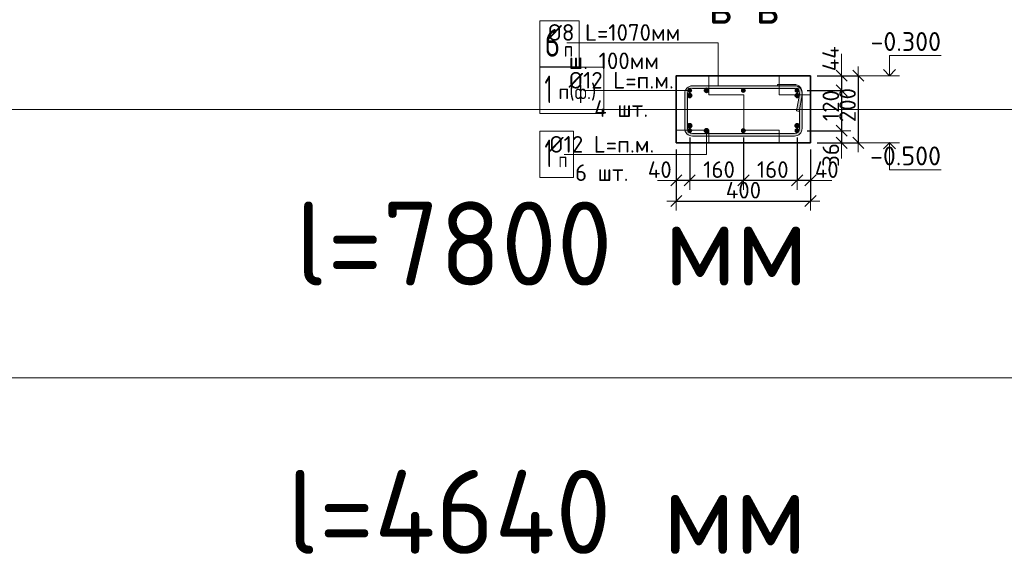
# Model space of a CAD drawing. Header units: metres. Extents: x -38 to 98, y -15 to 19.
# Tile 55 of 64: x 78.69 to 81.63, y 4.61 to 6.21. Entities that reach past the tile are written whole.
import ezdxf

# ---------------------------------------------------------------- set-up
doc = ezdxf.new("R2010")
doc.units = ezdxf.units.M
doc.header["$PDMODE"] = 65
doc.layers.add('XR$4$Размерная линия_ общее', color=7, linetype='Continuous', lineweight=13)
doc.layers.add('XR$4$Текст_ общее_1', color=7, linetype='Continuous', lineweight=13)
doc.styles.add('ISOCPEUR', font='txt')
doc.dimstyles.new('DIMSTYLE_24', dxfattribs={"dimtxt": 0.0495, "dimasz": 0.0555, "dimexe": 0, "dimexo": 0, "dimgap": 0.02475, "dimtad": 2, "dimdec": 0, "dimlfac": 1000, "dimrnd": 1, "dimzin": 12, "dimdsep": 46, "dimtxsty": 'ISOCPEUR', "dimblk1": 'ALL_ML_STRICH', "dimblk2": 'ALL_ML_STRICH', "dimsah": 1, "dimcen": 0, "dimclrd": 7, "dimclre": 256, "dimclrt": 7, "dimadec": 0, "dimazin": 0, "dimtfac": 1, "dimtdec": 0, "dimtix": 1, "dimtmove": 2, "dimatfit": 3, "dimfxl": 0, "dimtvp": 1.2, "dimtzin": 0, "dimlwd": 0, "dimlwe": -3, "dimarcsym": 0})
doc.dimstyles.new('DIMSTYLE_26', dxfattribs={"dimtxt": 0.0495, "dimasz": 0.0555, "dimexe": 0, "dimexo": 0, "dimgap": 0.02475, "dimtad": 2, "dimdec": 0, "dimlfac": 1000, "dimrnd": 1, "dimzin": 12, "dimdsep": 46, "dimtxsty": 'ISOCPEUR', "dimblk1": 'ALL_ML_STRICH', "dimblk2": 'ALL_ML_STRICH', "dimsah": 1, "dimcen": 0, "dimclrd": 7, "dimclre": 256, "dimclrt": 7, "dimadec": 0, "dimazin": 0, "dimtfac": 1, "dimtdec": 0, "dimtix": 1, "dimtmove": 2, "dimatfit": 3, "dimfxl": 0, "dimtzin": 0, "dimlwd": 0, "dimlwe": -3, "dimarcsym": 0})

# ---------------------------------------------------------------- blocks, each defined once
blk = doc.blocks.new('СЛОЖНЫЙ_ОБЪЕКТ_36')
at = {"color": 7, "linetype": 'Continuous', "lineweight": 13, "transparency": 33554687}
blk.add_line((81.3139, 5.8422), (81.2139, 5.8422), dxfattribs=at)
at = {"color": 7, "linetype": 'Continuous', "lineweight": 35, "transparency": 33554687}
blk.add_lwpolyline([(81.2658, 5.8241), (81.2839, 5.8422), (81.3021, 5.8241)], dxfattribs=at)
at = {"color": 7, "linetype": 'Continuous', "lineweight": 13, "transparency": 33554687}
blk.add_lwpolyline([(81.2839, 5.8422), (81.2839, 5.7612), (81.4374, 5.7612)], dxfattribs=at)
blk = doc.blocks.new('СЛОЖНЫЙ_ОБЪЕКТ_37')
at = {"color": 7, "linetype": 'Continuous', "lineweight": 13, "transparency": 33554687}
blk.add_line((81.3139, 6.0422), (81.2139, 6.0422), dxfattribs=at)
blk.add_lwpolyline([(81.2839, 6.0422), (81.2839, 6.1022), (81.4374, 6.1022)], dxfattribs=at)
at = {"color": 7, "linetype": 'Continuous', "lineweight": 35, "transparency": 33554687}
blk.add_lwpolyline([(81.2658, 6.0604), (81.2839, 6.0422), (81.3021, 6.0604)], dxfattribs=at)
blk = doc.blocks.new('СЛОЖНЫЙ_ОБЪЕКТ_56')
at = {"linetype": 'Continuous', "lineweight": 18, "true_color": 0xae9e9e, "transparency": 33554687}
blk.add_hatch(color=253, dxfattribs=at).paths.add_polyline_path([(81.0046, 6.0159), (81.0084, 6.0148), (81.0121, 6.0131), (81.0153, 6.0108), (81.0182, 6.008), (81.0205, 6.0047), (81.0222, 6.0011), (81.0232, 5.9972), (81.0237, 5.9922), (81.0217, 5.9983), (81.0195, 6.0022), (81.0167, 6.0056), (81.0132, 6.0084), (81.0093, 6.0105), (81.005, 6.0118), (81.0006, 6.0122), (80.9506, 6.0122), (80.9506, 6.0162), (81.0006, 6.0162)], flags=16)
h = blk.add_hatch(color=253, dxfattribs=at)
h.paths.add_polyline_path([(80.6966, 6.0122), (81.0006, 6.0122), (81.005, 6.0118), (81.0093, 6.0105), (81.0132, 6.0084), (81.0167, 6.0056), (81.0195, 6.0022), (81.0217, 5.9983), (81.023, 5.9941), (81.0236, 5.9897), (81.0232, 5.9852), (81.0236, 5.9872), (81.0236, 5.8852), (81.0232, 5.8812), (81.0222, 5.8774), (81.0205, 5.8737), (81.0182, 5.8704), (81.0153, 5.8676), (81.0121, 5.8653), (81.0084, 5.8636), (81.0046, 5.8626), (81.0006, 5.8622), (80.6966, 5.8622), (80.6926, 5.8626), (80.6887, 5.8636), (80.6851, 5.8653), (80.6818, 5.8676), (80.6789, 5.8704), (80.6766, 5.8737), (80.675, 5.8774), (80.6739, 5.8812), (80.6736, 5.8852), (80.6736, 5.9892), (80.6739, 5.9932), (80.675, 5.9971), (80.6766, 6.0007), (80.6789, 6.004), (80.6818, 6.0068), (80.6851, 6.0091), (80.6887, 6.0108), (80.6926, 6.0119)], flags=16)
h.paths.add_polyline_path([(80.6914, 5.8711), (80.694, 5.8704), (80.6966, 5.8702), (81.0006, 5.8702), (81.0032, 5.8704), (81.0057, 5.8711), (81.0081, 5.8722), (81.0102, 5.8737), (81.0121, 5.8756), (81.0136, 5.8777), (81.0147, 5.8801), (81.0153, 5.8826), (81.0156, 5.8852), (81.0156, 5.9418), (81.0145, 5.936), (81.0067, 5.9374), (81.0153, 5.9866), (81.0156, 5.9892), (81.0153, 5.9918), (81.0147, 5.9944), (81.0136, 5.9967), (81.0121, 5.9989), (81.0102, 6.0007), (81.0081, 6.0022), (81.0057, 6.0033), (81.0032, 6.004), (81.0006, 6.0042), (80.6966, 6.0042), (80.694, 6.004), (80.6914, 6.0033), (80.6891, 6.0022), (80.6869, 6.0007), (80.6851, 5.9989), (80.6836, 5.9967), (80.6825, 5.9944), (80.6818, 5.9918), (80.6816, 5.9892), (80.6816, 5.8852), (80.6818, 5.8826), (80.6825, 5.8801), (80.6836, 5.8777), (80.6851, 5.8756), (80.6869, 5.8737), (80.6891, 5.8722)])
at = {"color": 7, "linetype": 'Continuous', "lineweight": 18, "transparency": 33554687}
for p, q in [((80.9506, 6.0162), (81.0006, 6.0162)), ((80.9506, 6.0162), (80.9506, 6.0122)), ((80.6736, 5.9892), (80.6736, 5.8852)), ((80.6816, 5.9892), (80.6816, 5.8852)), ((80.6966, 6.0122), (81.0006, 6.0122)), ((80.6966, 6.0042), (81.0006, 6.0042)), ((81.0153, 5.9866), (81.0067, 5.9374)), ((81.0236, 5.9932), (81.0236, 5.8852)), ((81.0232, 5.9852), (81.0145, 5.936)), ((81.0145, 5.936), (81.0067, 5.9374)), ((81.0156, 5.9418), (81.0156, 5.8852)), ((80.6966, 5.8702), (81.0006, 5.8702)), ((80.6966, 5.8622), (81.0006, 5.8622))]:
    blk.add_line(p, q, dxfattribs=at)
for centre, radius, start, end in [((81.0006, 5.9932), 0.023, 0, 90), ((80.6966, 5.9892), 0.023, 90, 180), ((80.6966, 5.9892), 0.015, 90, 180), ((81.0006, 5.9892), 0.023, 350, 90), ((81.0006, 5.9892), 0.015, 0, 90), ((81.0006, 5.9892), 0.015, 350, 90), ((80.6966, 5.8852), 0.023, 180, 270), ((80.6966, 5.8852), 0.015, 180, 270), ((81.0006, 5.8852), 0.015, 270, 0), ((81.0006, 5.8852), 0.023, 270, 0)]:
    blk.add_arc(centre, radius, start, end, dxfattribs=at)
blk = doc.blocks.new('ALL_ML_STRICH')
at = {"color": 0, "linetype": 'ByBlock', "lineweight": -2}
for p, q in [((-1, 0), (0.5, 0)), ((-0.3, -0.3), (0.3, 0.3)), ((0, -0.5), (0, 0.5))]:
    blk.add_line(p, q, dxfattribs=at)
blk = doc.blocks.new('*D401')
at = {"layer": 'DEFPOINTS', "color": 7, "linetype": 'Continuous', "lineweight": 13, "transparency": 33554687}
for p in [(81.0486, 6.0422), (81.191, 6.0422), (81.0486, 5.8422)]:
    blk.add_point(p, dxfattribs=at)
at = {"layer": 'XR$4$Размерная линия_ общее', "color": 253, "linetype": 'Continuous', "lineweight": -2, "true_color": 0xa0a0a0, "transparency": 33554687}
for p, q in [((81.0686, 6.0422), (81.191, 6.0422)), ((81.0686, 5.8422), (81.191, 5.8422))]:
    blk.add_line(p, q, dxfattribs=at)
at = {"layer": 'XR$4$Размерная линия_ общее', "color": 7, "linetype": 'Continuous', "lineweight": -2, "transparency": 33554687}
blk.add_line((81.191, 6.0422), (81.191, 5.8422), dxfattribs=at)
at = {"layer": 'XR$4$Размерная линия_ общее', "color": 7, "linetype": 'Continuous', "lineweight": 13, "transparency": 33554687, "xscale": 0.0555, "yscale": 0.0555, "zscale": 0.0555}
for p, rotation in [((81.191, 6.0422), 90), ((81.191, 5.8422), 270)]:
    blk.add_blockref('ALL_ML_STRICH', p, dxfattribs=dict(at, rotation=rotation))
at = {"layer": 'XR$4$Размерная линия_ общее', "color": 7, "linetype": 'Continuous', "lineweight": 13, "transparency": 33554687, "insert": (81.1587, 5.9547), "char_height": 0.0495, "width": 0.1485, "attachment_point": 5, "rotation": 90, "style": 'ISOCPEUR'}
blk.add_mtext('\\A1;{200}', dxfattribs=at)
blk = doc.blocks.new('*D402')
at = {"layer": 'DEFPOINTS', "color": 7, "linetype": 'Continuous', "lineweight": 13, "transparency": 33554687}
for p in [(81.0486, 6.0422), (81.1413, 6.0422), (81.0181, 5.9982)]:
    blk.add_point(p, dxfattribs=at)
at = {"layer": 'XR$4$Размерная линия_ общее', "color": 253, "linetype": 'Continuous', "lineweight": -2, "true_color": 0xa0a0a0, "transparency": 33554687}
for p, q in [((81.0686, 6.0422), (81.1413, 6.0422)), ((81.0381, 5.9982), (81.1413, 5.9982))]:
    blk.add_line(p, q, dxfattribs=at)
at = {"layer": 'XR$4$Размерная линия_ общее', "color": 7, "linetype": 'Continuous', "lineweight": -2, "transparency": 33554687}
blk.add_line((81.1413, 6.0422), (81.1413, 5.9982), dxfattribs=at)
at = {"layer": 'XR$4$Размерная линия_ общее', "color": 7, "linetype": 'Continuous', "lineweight": 13, "transparency": 33554687, "xscale": 0.0555, "yscale": 0.0555, "zscale": 0.0555}
for p, rotation in [((81.1413, 6.0422), 90), ((81.1413, 5.9982), 270)]:
    blk.add_blockref('ALL_ML_STRICH', p, dxfattribs=dict(at, rotation=rotation))
at = {"layer": 'XR$4$Размерная линия_ общее', "color": 7, "linetype": 'Continuous', "lineweight": 13, "transparency": 33554687, "insert": (81.1083, 6.0928), "char_height": 0.0495, "width": 0.099, "attachment_point": 5, "rotation": 90, "style": 'ISOCPEUR'}
blk.add_mtext('\\A1;{44}', dxfattribs=at)
blk = doc.blocks.new('*D403')
at = {"layer": 'DEFPOINTS', "color": 7, "linetype": 'Continuous', "lineweight": 13, "transparency": 33554687}
for p in [(81.0181, 5.9982), (81.1413, 5.9982), (81.0181, 5.8782)]:
    blk.add_point(p, dxfattribs=at)
at = {"layer": 'XR$4$Размерная линия_ общее', "color": 253, "linetype": 'Continuous', "lineweight": -2, "true_color": 0xa0a0a0, "transparency": 33554687}
for p, q in [((81.0381, 5.9982), (81.1413, 5.9982)), ((81.0381, 5.8782), (81.1413, 5.8782))]:
    blk.add_line(p, q, dxfattribs=at)
at = {"layer": 'XR$4$Размерная линия_ общее', "color": 7, "linetype": 'Continuous', "lineweight": -2, "transparency": 33554687}
blk.add_line((81.1413, 5.9982), (81.1413, 5.8782), dxfattribs=at)
at = {"layer": 'XR$4$Размерная линия_ общее', "color": 7, "linetype": 'Continuous', "lineweight": 13, "transparency": 33554687, "xscale": 0.0555, "yscale": 0.0555, "zscale": 0.0555}
for p, rotation in [((81.1413, 5.9982), 90), ((81.1413, 5.8782), 270)]:
    blk.add_blockref('ALL_ML_STRICH', p, dxfattribs=dict(at, rotation=rotation))
at = {"layer": 'XR$4$Размерная линия_ общее', "color": 7, "linetype": 'Continuous', "lineweight": 13, "transparency": 33554687, "insert": (81.1091, 5.9531), "char_height": 0.0495, "width": 0.1485, "attachment_point": 5, "rotation": 90, "style": 'ISOCPEUR'}
blk.add_mtext('\\A1;{120}', dxfattribs=at)
blk = doc.blocks.new('*D404')
at = {"layer": 'DEFPOINTS', "color": 7, "linetype": 'Continuous', "lineweight": 13, "transparency": 33554687}
for p in [(81.0181, 5.8782), (81.1413, 5.8782), (81.0486, 5.8422)]:
    blk.add_point(p, dxfattribs=at)
at = {"layer": 'XR$4$Размерная линия_ общее', "color": 253, "linetype": 'Continuous', "lineweight": -2, "true_color": 0xa0a0a0, "transparency": 33554687}
for p, q in [((81.0381, 5.8782), (81.1413, 5.8782)), ((81.0686, 5.8422), (81.1413, 5.8422))]:
    blk.add_line(p, q, dxfattribs=at)
at = {"layer": 'XR$4$Размерная линия_ общее', "color": 7, "linetype": 'Continuous', "lineweight": -2, "transparency": 33554687}
blk.add_line((81.1413, 5.8782), (81.1413, 5.8422), dxfattribs=at)
at = {"layer": 'XR$4$Размерная линия_ общее', "color": 7, "linetype": 'Continuous', "lineweight": 13, "transparency": 33554687, "xscale": 0.0555, "yscale": 0.0555, "zscale": 0.0555}
for p, rotation in [((81.1413, 5.8782), 90), ((81.1413, 5.8422), 270)]:
    blk.add_blockref('ALL_ML_STRICH', p, dxfattribs=dict(at, rotation=rotation))
at = {"layer": 'XR$4$Размерная линия_ общее', "color": 7, "linetype": 'Continuous', "lineweight": 13, "transparency": 33554687, "insert": (81.1091, 5.8059), "char_height": 0.0495, "width": 0.099, "attachment_point": 5, "rotation": 90, "style": 'ISOCPEUR'}
blk.add_mtext('\\A1;{36}', dxfattribs=at)
blk = doc.blocks.new('*D405')
at = {"layer": 'DEFPOINTS', "color": 7, "linetype": 'Continuous', "lineweight": 13, "transparency": 33554687}
for p in [(80.6486, 5.8422), (81.0486, 5.8422), (80.6486, 5.6686)]:
    blk.add_point(p, dxfattribs=at)
at = {"layer": 'XR$4$Размерная линия_ общее', "color": 253, "linetype": 'Continuous', "lineweight": -2, "true_color": 0xa0a0a0, "transparency": 33554687}
for p, q in [((80.6486, 5.8222), (80.6486, 5.6686)), ((81.0486, 5.8222), (81.0486, 5.6686))]:
    blk.add_line(p, q, dxfattribs=at)
at = {"layer": 'XR$4$Размерная линия_ общее', "color": 7, "linetype": 'Continuous', "lineweight": -2, "transparency": 33554687}
blk.add_line((80.6486, 5.6686), (81.0486, 5.6686), dxfattribs=at)
at = {"layer": 'XR$4$Размерная линия_ общее', "color": 7, "linetype": 'Continuous', "lineweight": 13, "transparency": 33554687, "xscale": 0.0555, "yscale": 0.0555, "zscale": 0.0555, "rotation": 180}
blk.add_blockref('ALL_ML_STRICH', (80.6486, 5.6686), dxfattribs=at)
at = {"layer": 'XR$4$Размерная линия_ общее', "color": 7, "linetype": 'Continuous', "lineweight": 13, "transparency": 33554687, "xscale": 0.0555, "yscale": 0.0555, "zscale": 0.0555}
blk.add_blockref('ALL_ML_STRICH', (81.0486, 5.6686), dxfattribs=at)
at = {"layer": 'XR$4$Размерная линия_ общее', "color": 7, "linetype": 'Continuous', "lineweight": 13, "transparency": 33554687, "insert": (80.8486, 5.7009), "char_height": 0.0495, "width": 0.1485, "attachment_point": 5, "style": 'ISOCPEUR'}
blk.add_mtext('\\A1;{400}', dxfattribs=at)
blk = doc.blocks.new('*D406')
at = {"layer": 'DEFPOINTS', "color": 7, "linetype": 'Continuous', "lineweight": 13, "transparency": 33554687}
for p in [(81.0086, 5.8782), (81.0486, 5.8422), (81.0486, 5.7301)]:
    blk.add_point(p, dxfattribs=at)
at = {"layer": 'XR$4$Размерная линия_ общее', "color": 253, "linetype": 'Continuous', "lineweight": -2, "true_color": 0xa0a0a0, "transparency": 33554687}
for p, q in [((81.0086, 5.8582), (81.0086, 5.7301)), ((81.0486, 5.8222), (81.0486, 5.7301))]:
    blk.add_line(p, q, dxfattribs=at)
at = {"layer": 'XR$4$Размерная линия_ общее', "color": 7, "linetype": 'Continuous', "lineweight": -2, "transparency": 33554687}
blk.add_line((81.0486, 5.7301), (81.0086, 5.7301), dxfattribs=at)
at = {"layer": 'XR$4$Размерная линия_ общее', "color": 7, "linetype": 'Continuous', "lineweight": 13, "transparency": 33554687, "xscale": 0.0555, "yscale": 0.0555, "zscale": 0.0555}
for p, rotation in [((81.0086, 5.7301), 180), ((81.0486, 5.7301), 360)]:
    blk.add_blockref('ALL_ML_STRICH', p, dxfattribs=dict(at, rotation=rotation))
at = {"layer": 'XR$4$Размерная линия_ общее', "color": 7, "linetype": 'Continuous', "lineweight": 13, "transparency": 33554687, "insert": (81.0968, 5.7623), "char_height": 0.0495, "width": 0.099, "attachment_point": 5, "style": 'ISOCPEUR'}
blk.add_mtext('\\A1;{40}', dxfattribs=at)
blk = doc.blocks.new('*D407')
at = {"layer": 'DEFPOINTS', "color": 7, "linetype": 'Continuous', "lineweight": 13, "transparency": 33554687}
for p in [(80.8486, 5.8782), (81.0086, 5.8782), (81.0086, 5.7301)]:
    blk.add_point(p, dxfattribs=at)
at = {"layer": 'XR$4$Размерная линия_ общее', "color": 253, "linetype": 'Continuous', "lineweight": -2, "true_color": 0xa0a0a0, "transparency": 33554687}
for p, q in [((80.8486, 5.8582), (80.8486, 5.7301)), ((81.0086, 5.8582), (81.0086, 5.7301))]:
    blk.add_line(p, q, dxfattribs=at)
at = {"layer": 'XR$4$Размерная линия_ общее', "color": 7, "linetype": 'Continuous', "lineweight": -2, "transparency": 33554687}
blk.add_line((81.0086, 5.7301), (80.8486, 5.7301), dxfattribs=at)
at = {"layer": 'XR$4$Размерная линия_ общее', "color": 7, "linetype": 'Continuous', "lineweight": 13, "transparency": 33554687, "xscale": 0.0555, "yscale": 0.0555, "zscale": 0.0555}
for p, rotation in [((80.8486, 5.7301), 180), ((81.0086, 5.7301), 360)]:
    blk.add_blockref('ALL_ML_STRICH', p, dxfattribs=dict(at, rotation=rotation))
at = {"layer": 'XR$4$Размерная линия_ общее', "color": 7, "linetype": 'Continuous', "lineweight": 13, "transparency": 33554687, "insert": (80.936, 5.7623), "char_height": 0.0495, "width": 0.1485, "attachment_point": 5, "style": 'ISOCPEUR'}
blk.add_mtext('\\A1;{160}', dxfattribs=at)
blk = doc.blocks.new('*D408')
at = {"layer": 'DEFPOINTS', "color": 7, "linetype": 'Continuous', "lineweight": 13, "transparency": 33554687}
for p in [(80.6886, 5.8782), (80.8486, 5.8782), (80.8486, 5.7301)]:
    blk.add_point(p, dxfattribs=at)
at = {"layer": 'XR$4$Размерная линия_ общее', "color": 253, "linetype": 'Continuous', "lineweight": -2, "true_color": 0xa0a0a0, "transparency": 33554687}
for p, q in [((80.6886, 5.8582), (80.6886, 5.7301)), ((80.8486, 5.8582), (80.8486, 5.7301))]:
    blk.add_line(p, q, dxfattribs=at)
at = {"layer": 'XR$4$Размерная линия_ общее', "color": 7, "linetype": 'Continuous', "lineweight": -2, "transparency": 33554687}
blk.add_line((80.8486, 5.7301), (80.6886, 5.7301), dxfattribs=at)
at = {"layer": 'XR$4$Размерная линия_ общее', "color": 7, "linetype": 'Continuous', "lineweight": 13, "transparency": 33554687, "xscale": 0.0555, "yscale": 0.0555, "zscale": 0.0555}
for p, rotation in [((80.6886, 5.7301), 180), ((80.8486, 5.7301), 360)]:
    blk.add_blockref('ALL_ML_STRICH', p, dxfattribs=dict(at, rotation=rotation))
at = {"layer": 'XR$4$Размерная линия_ общее', "color": 7, "linetype": 'Continuous', "lineweight": 13, "transparency": 33554687, "insert": (80.776, 5.7623), "char_height": 0.0495, "width": 0.1485, "attachment_point": 5, "style": 'ISOCPEUR'}
blk.add_mtext('\\A1;{160}', dxfattribs=at)
blk = doc.blocks.new('*D409')
at = {"layer": 'DEFPOINTS', "color": 7, "linetype": 'Continuous', "lineweight": 13, "transparency": 33554687}
for p in [(80.6886, 5.8782), (80.6486, 5.8422), (80.6886, 5.7301)]:
    blk.add_point(p, dxfattribs=at)
at = {"layer": 'XR$4$Размерная линия_ общее', "color": 253, "linetype": 'Continuous', "lineweight": -2, "true_color": 0xa0a0a0, "transparency": 33554687}
for p, q in [((80.6886, 5.8582), (80.6886, 5.7301)), ((80.6486, 5.8222), (80.6486, 5.7301))]:
    blk.add_line(p, q, dxfattribs=at)
at = {"layer": 'XR$4$Размерная линия_ общее', "color": 7, "linetype": 'Continuous', "lineweight": -2, "transparency": 33554687}
blk.add_line((80.6886, 5.7301), (80.6486, 5.7301), dxfattribs=at)
at = {"layer": 'XR$4$Размерная линия_ общее', "color": 7, "linetype": 'Continuous', "lineweight": 13, "transparency": 33554687, "xscale": 0.0555, "yscale": 0.0555, "zscale": 0.0555}
for p, rotation in [((80.6486, 5.7301), 180), ((80.6886, 5.7301), 360)]:
    blk.add_blockref('ALL_ML_STRICH', p, dxfattribs=dict(at, rotation=rotation))
at = {"layer": 'XR$4$Размерная линия_ общее', "color": 7, "linetype": 'Continuous', "lineweight": 13, "transparency": 33554687, "insert": (80.5993, 5.7623), "char_height": 0.0495, "width": 0.099, "attachment_point": 5, "style": 'ISOCPEUR'}
blk.add_mtext('\\A1;{40}', dxfattribs=at)

msp = doc.modelspace()

# ---------------------------------------------------------------- hatches: boundary and pattern name
at = {"linetype": 'Continuous', "lineweight": 13, "transparency": 33554687}
h = msp.add_hatch(dxfattribs=at)
h.set_pattern_fill('____', scale=0.105, style=0, pattern_type=2)
h.set_pattern_definition([(0, (0.21, 0.21), (0.105, 0.105), [0.105, -0.105]), (90, (0.21, 0.21), (-0.105, 0.105), [0.105, -0.105])])
h.paths.add_polyline_path([(80.6486, 6.0422), (80.6486, 5.8422), (81.0486, 5.8422), (81.0486, 6.0422)], flags=0)
for color, points in [(7, [(80.6899, 6.0041), (80.6872, 6.0041), (80.6848, 6.0029), (80.6832, 6.0008), (80.6826, 5.9982), (80.6832, 5.9956), (80.6848, 5.9935), (80.6872, 5.9924), (80.6899, 5.9924), (80.6923, 5.9935), (80.694, 5.9956), (80.6946, 5.9982), (80.694, 6.0008), (80.6923, 6.0029)]), (250, [(80.6828, 5.9848), (80.6826, 5.9832), (80.6828, 5.9817), (80.6834, 5.9802), (80.6843, 5.979), (80.6856, 5.978), (80.687, 5.9774), (80.6886, 5.9772), (80.6901, 5.9774), (80.6916, 5.978), (80.6928, 5.979), (80.6938, 5.9802), (80.6944, 5.9817), (80.6946, 5.9832), (80.6944, 5.9848), (80.6938, 5.9862), (80.6928, 5.9875), (80.6916, 5.9884), (80.6901, 5.989), (80.6886, 5.9892), (80.687, 5.989), (80.6856, 5.9884), (80.6843, 5.9875), (80.6834, 5.9862)]), (250, [(80.7328, 5.9998), (80.7326, 5.9982), (80.7328, 5.9967), (80.7334, 5.9952), (80.7343, 5.994), (80.7356, 5.993), (80.737, 5.9924), (80.7386, 5.9922), (80.7401, 5.9924), (80.7416, 5.993), (80.7428, 5.994), (80.7438, 5.9952), (80.7444, 5.9967), (80.7446, 5.9982), (80.7444, 5.9998), (80.7438, 6.0012), (80.7428, 6.0025), (80.7416, 6.0034), (80.7401, 6.004), (80.7386, 6.0042), (80.737, 6.004), (80.7356, 6.0034), (80.7343, 6.0025), (80.7334, 6.0012)]), (250, [(80.6828, 5.8948), (80.6826, 5.8932), (80.6828, 5.8917), (80.6834, 5.8902), (80.6843, 5.889), (80.6856, 5.888), (80.687, 5.8874), (80.6886, 5.8872), (80.6901, 5.8874), (80.6916, 5.888), (80.6928, 5.889), (80.6938, 5.8902), (80.6944, 5.8917), (80.6946, 5.8932), (80.6944, 5.8948), (80.6938, 5.8962), (80.6928, 5.8975), (80.6916, 5.8984), (80.6901, 5.899), (80.6886, 5.8992), (80.687, 5.899), (80.6856, 5.8984), (80.6843, 5.8975), (80.6834, 5.8962)]), (7, [(80.6899, 5.8841), (80.6872, 5.8841), (80.6848, 5.8829), (80.6832, 5.8808), (80.6826, 5.8782), (80.6832, 5.8756), (80.6848, 5.8735), (80.6872, 5.8724), (80.6899, 5.8724), (80.6923, 5.8735), (80.694, 5.8756), (80.6946, 5.8782), (80.694, 5.8808), (80.6923, 5.8829)]), (250, [(80.7328, 5.8798), (80.7326, 5.8782), (80.7328, 5.8767), (80.7334, 5.8752), (80.7343, 5.874), (80.7356, 5.873), (80.737, 5.8724), (80.7386, 5.8722), (80.7401, 5.8724), (80.7416, 5.873), (80.7428, 5.874), (80.7438, 5.8752), (80.7444, 5.8767), (80.7446, 5.8782), (80.7444, 5.8798), (80.7438, 5.8812), (80.7428, 5.8825), (80.7416, 5.8834), (80.7401, 5.884), (80.7386, 5.8842), (80.737, 5.884), (80.7356, 5.8834), (80.7343, 5.8825), (80.7334, 5.8812)])]:
    msp.add_hatch(color=color, dxfattribs=at).paths.add_polyline_path(points)
for color, points in [(7, [(80.8472, 6.0041), (80.8499, 6.0041), (80.8523, 6.0029), (80.854, 6.0008), (80.8546, 5.9982), (80.854, 5.9956), (80.8523, 5.9935), (80.8499, 5.9924), (80.8472, 5.9924), (80.8448, 5.9935), (80.8432, 5.9956), (80.8426, 5.9982), (80.8432, 6.0008), (80.8448, 6.0029)]), (7, [(81.0072, 6.0041), (81.0099, 6.0041), (81.0123, 6.0029), (81.014, 6.0008), (81.0146, 5.9982), (81.014, 5.9956), (81.0123, 5.9935), (81.0099, 5.9924), (81.0072, 5.9924), (81.0048, 5.9935), (81.0032, 5.9956), (81.0026, 5.9982), (81.0032, 6.0008), (81.0048, 6.0029)]), (250, [(81.0144, 5.9848), (81.0146, 5.9832), (81.0144, 5.9817), (81.0138, 5.9802), (81.0128, 5.979), (81.0116, 5.978), (81.0101, 5.9774), (81.0086, 5.9772), (81.007, 5.9774), (81.0056, 5.978), (81.0043, 5.979), (81.0034, 5.9802), (81.0028, 5.9817), (81.0026, 5.9832), (81.0028, 5.9848), (81.0034, 5.9862), (81.0043, 5.9875), (81.0056, 5.9884), (81.007, 5.989), (81.0086, 5.9892), (81.0101, 5.989), (81.0116, 5.9884), (81.0128, 5.9875), (81.0138, 5.9862)]), (250, [(81.0144, 5.8948), (81.0146, 5.8932), (81.0144, 5.8917), (81.0138, 5.8902), (81.0128, 5.889), (81.0116, 5.888), (81.0101, 5.8874), (81.0086, 5.8872), (81.007, 5.8874), (81.0056, 5.888), (81.0043, 5.889), (81.0034, 5.8902), (81.0028, 5.8917), (81.0026, 5.8932), (81.0028, 5.8948), (81.0034, 5.8962), (81.0043, 5.8975), (81.0056, 5.8984), (81.007, 5.899), (81.0086, 5.8992), (81.0101, 5.899), (81.0116, 5.8984), (81.0128, 5.8975), (81.0138, 5.8962)]), (7, [(80.8472, 5.8841), (80.8499, 5.8841), (80.8523, 5.8829), (80.854, 5.8808), (80.8546, 5.8782), (80.854, 5.8756), (80.8523, 5.8735), (80.8499, 5.8724), (80.8472, 5.8724), (80.8448, 5.8735), (80.8432, 5.8756), (80.8426, 5.8782), (80.8432, 5.8808), (80.8448, 5.8829)]), (7, [(81.0072, 5.8841), (81.0099, 5.8841), (81.0123, 5.8829), (81.014, 5.8808), (81.0146, 5.8782), (81.014, 5.8756), (81.0123, 5.8735), (81.0099, 5.8724), (81.0072, 5.8724), (81.0048, 5.8735), (81.0032, 5.8756), (81.0026, 5.8782), (81.0032, 5.8808), (81.0048, 5.8829)])]:
    msp.add_hatch(color=color, dxfattribs=at).paths.add_polyline_path(points, flags=16)

# ---------------------------------------------------------------- linework, layer by layer
at = {"color": 7, "linetype": 'Continuous', "lineweight": 13, "transparency": 33554687}
for p, q in [((81.1413, 6.0422), (81.1413, 6.1072)), ((86.1585, 5.9419), (67.6585, 5.9419)), ((81.1413, 5.8422), (81.1413, 5.7952)), ((80.6486, 5.7301), (80.5926, 5.7301)), ((81.0486, 5.7301), (81.1116, 5.7301)), ((86.1585, 5.1419), (67.6585, 5.1419))]:
    msp.add_line(p, q, dxfattribs=at)
at = {"color": 7, "linetype": 'Continuous', "lineweight": 35, "transparency": 33554687}
for p in [(81.0486, 6.0422), (80.6486, 5.8422)]:
    msp.add_line(p, (81.0486, 5.8422), dxfattribs=at)
at = {"color": 7, "linetype": 'Continuous', "lineweight": 13, "transparency": 33554687}
msp.add_lwpolyline([(80.3222, 6.1407), (80.7737, 6.1407), (80.7737, 6.0112)], dxfattribs=at)
at = {"color": 7, "linetype": 'Continuous', "lineweight": 35, "transparency": 33554687}
msp.add_lwpolyline([(81.0486, 6.0422), (80.6486, 6.0422), (80.6486, 5.8422)], dxfattribs=at)
at = {"color": 7, "linetype": 'Continuous', "lineweight": 18, "transparency": 33554687}
for centre in [(80.6886, 5.9982), (80.8486, 5.9982), (81.0086, 5.9982), (80.6886, 5.8782), (80.8486, 5.8782), (81.0086, 5.8782)]:
    msp.add_circle(centre, 0.006, dxfattribs=at)
at = {"color": 7, "linetype": 'Continuous', "lineweight": 35, "transparency": 33554687}
for centre in [(80.6886, 5.9832), (80.7386, 5.9982), (81.0086, 5.9832), (80.6886, 5.8932), (81.0086, 5.8932), (80.7386, 5.8782)]:
    msp.add_circle(centre, 0.006, dxfattribs=at)
at = {"layer": 'XR$4$Текст_ общее_1', "color": 7, "linetype": 'Continuous', "lineweight": 13, "transparency": 33554687}
for points in [[(80.2422, 6.0685), (80.359, 6.0685), (80.359, 6.206), (80.2422, 6.206), (80.2422, 6.0685)], [(80.2422, 5.93), (80.4325, 5.93), (80.4325, 6.0675), (80.2422, 6.0675), (80.2422, 5.93)], [(80.6886, 5.9982), (80.604, 5.9982), (80.3725, 5.9982)], [(80.2422, 5.739), (80.3425, 5.739), (80.3425, 5.8765), (80.2422, 5.8765), (80.2422, 5.739)], [(80.7386, 5.8782), (80.7386, 5.8072), (80.3145, 5.8072)]]:
    msp.add_lwpolyline(points, dxfattribs=at)

# ---------------------------------------------------------------- block references
at = {"color": 7, "linetype": 'Continuous', "lineweight": 35, "transparency": 33554687}
for name in ['СЛОЖНЫЙ_ОБЪЕКТ_37', 'СЛОЖНЫЙ_ОБЪЕКТ_36']:
    msp.add_blockref(name, (0, 0), dxfattribs=at)
at = {"color": 7, "linetype": 'Continuous', "lineweight": 18, "transparency": 33554687}
msp.add_blockref('СЛОЖНЫЙ_ОБЪЕКТ_56', (0, 0), dxfattribs=at)

# ---------------------------------------------------------------- texts
at = {"color": 7, "linetype": 'Continuous', "lineweight": 50, "transparency": 33554687, "insert": (80.8507, 6.2477), "char_height": 0.10125, "width": 0.258848, "attachment_point": 5, "style": 'ISOCPEUR'}
msp.add_mtext('\\A1;{\\fISOCPEUR|i0|b0;\\H0.101250;\\W1.000000;\\C7;в-в}\\P', dxfattribs=at)
at = {"color": 7, "linetype": 'Continuous', "lineweight": 13, "transparency": 33554687, "char_height": 0.0495, "attachment_point": 2, "line_spacing_factor": 1.024096}
for s, insert, width in [('\\A1;{\\fISOCPEUR|i0|b0;\\H0.049500;\\W1.000000;\\C7;Ø8 L=1070мм}\\P{\\fISOCPEUR|i0|b0;\\H0.049500;\\W1.000000;\\C7;ш. 100мм}\\P', (80.4626, 6.1959), 0.409241), ('\\A1;{\\fISOCPEUR|i0|b0;\\H0.049500;\\W1.000000;\\C7;Ø12 L=п.м.}\\P{\\fISOCPEUR|i0|b0;\\H0.049500;\\W1.000000;\\C7;4 шт.}\\P', (80.4845, 6.0534), 0.330041), ('\\A1;{\\fISOCPEUR|i0|b0;\\H0.049500;\\W1.000000;\\C7;Ø12 L=п.м.}\\P{\\fISOCPEUR|i0|b0;\\H0.049500;\\W1.000000;\\C7;6 шт.}\\P', (80.4265, 5.8624), 0.330041)]:
    msp.add_mtext(s, dxfattribs=dict(at, insert=insert, width=width))
at = {"color": 7, "linetype": 'Continuous', "lineweight": 13, "transparency": 33554687, "char_height": 0.05625, "width": 0.240469, "attachment_point": 9, "style": 'ISOCPEUR'}
for s, insert in [('\\A1;{\\fISOCPEUR|i0|b0;\\H0.056250;\\W1.000000;\\C7;-0.300}\\P', (81.4374, 6.116)), ('\\A1;{\\fISOCPEUR|i0|b0;\\H0.056250;\\W1.000000;\\C7;-0.500}\\P', (81.4374, 5.775))]:
    msp.add_mtext(s, dxfattribs=dict(at, insert=insert))
at = {"color": 7, "linetype": 'Continuous', "lineweight": 35, "transparency": 33554687, "char_height": 0.25, "attachment_point": 7, "style": 'ISOCPEUR'}
for s, insert, width in [('\\W0.97;l=7800 мм', (79.5135, 5.4169), 1.645081), ('\\W0.97;l=4640 мм', (79.4885, 4.6169), 1.695305)]:
    msp.add_mtext(s, dxfattribs=dict(at, insert=insert, width=width))
at = {"layer": 'XR$4$Текст_ общее_1', "color": 7, "linetype": 'Continuous', "lineweight": 13, "transparency": 33554687, "attachment_point": 7, "style": 'ISOCPEUR'}
for s, insert, char_height, width in [('\\W0.78;6', (80.256, 6.0988), 0.0825, 0.089762), ('\\W0.78;п', (80.3137, 6.0988), 0.045, 0.048961)]:
    msp.add_mtext(s, dxfattribs=dict(at, insert=insert, char_height=char_height, width=width))
at = {"layer": 'XR$4$Текст_ общее_1', "color": 7, "linetype": 'Continuous', "lineweight": 13, "transparency": 33554687, "attachment_point": 7, "rotation": 0, "style": 'ISOCPEUR'}
for s, insert, char_height, width in [('\\W0.56;1', (80.256, 5.9603), 0.0825, 0.064167), ('\\W0.93;п(ф.)', (80.2972, 5.9603), 0.045, 0.14237), ('\\W0.56;1', (80.256, 5.7693), 0.0825, 0.064167), ('\\W0.78;п', (80.2972, 5.7693), 0.045, 0.048961)]:
    msp.add_mtext(s, dxfattribs=dict(at, insert=insert, char_height=char_height, width=width))

# ---------------------------------------------------------------- dimensions: what is measured, and where the dimension line sits
at = {"layer": 'XR$4$Размерная линия_ общее', "color": 7, "linetype": 'Continuous', "lineweight": 13, "transparency": 33554687}
for base, p1, p2, angle, dimstyle, picture, middle in [((81.1413, 5.9982), (81.0686, 6.0422), (81.0381, 5.9982), 270, 'DIMSTYLE_24', '*D402', (81.1083, 6.0928)), ((81.191, 5.8422), (81.0686, 6.0422), (81.0686, 5.8422), 270, 'DIMSTYLE_26', '*D401', (81.1587, 5.9547)), ((81.1413, 5.8782), (81.0381, 5.9982), (81.0381, 5.8782), 270, 'DIMSTYLE_24', '*D403', (81.1091, 5.9531)), ((81.1413, 5.8422), (81.0381, 5.8782), (81.0686, 5.8422), 270, 'DIMSTYLE_24', '*D404', (81.1091, 5.8059)), ((80.6486, 5.7301), (80.6886, 5.8582), (80.6486, 5.8222), 180, 'DIMSTYLE_24', '*D409', (80.5993, 5.7623)), ((80.6886, 5.7301), (80.8486, 5.8582), (80.6886, 5.8582), 180, 'DIMSTYLE_26', '*D408', (80.776, 5.7623)), ((80.8486, 5.7301), (81.0086, 5.8582), (80.8486, 5.8582), 180, 'DIMSTYLE_26', '*D407', (80.936, 5.7623)), ((81.0086, 5.7301), (81.0486, 5.8222), (81.0086, 5.8582), 180, 'DIMSTYLE_24', '*D406', (81.0968, 5.7623))]:
    dim = msp.add_linear_dim(base=base, p1=p1, p2=p2, angle=angle, dimstyle=dimstyle, override={"dimpost": '<>', "dimclrd": 7, "dimclre": 253, "dimclrt": 7, "dimlwd": 0, "dimlwe": 65533}, dxfattribs=at)
    dim.commit()
    dim.dimension.update_dxf_attribs({"geometry": picture, "text_midpoint": middle, "dimtype": 160})
dim = msp.add_linear_dim(base=(81.0486, 5.6686), p1=(80.6486, 5.8222), p2=(81.0486, 5.8222), dimstyle='DIMSTYLE_26', override={"dimpost": '<>', "dimclrd": 7, "dimclre": 253, "dimclrt": 7, "dimlwd": 0, "dimlwe": 65533}, dxfattribs=at)
dim.commit()
dim.dimension.update_dxf_attribs({"geometry": '*D405', "text_midpoint": (80.8486, 5.7009), "dimtype": 160})

doc.saveas('drawing.dxf')
